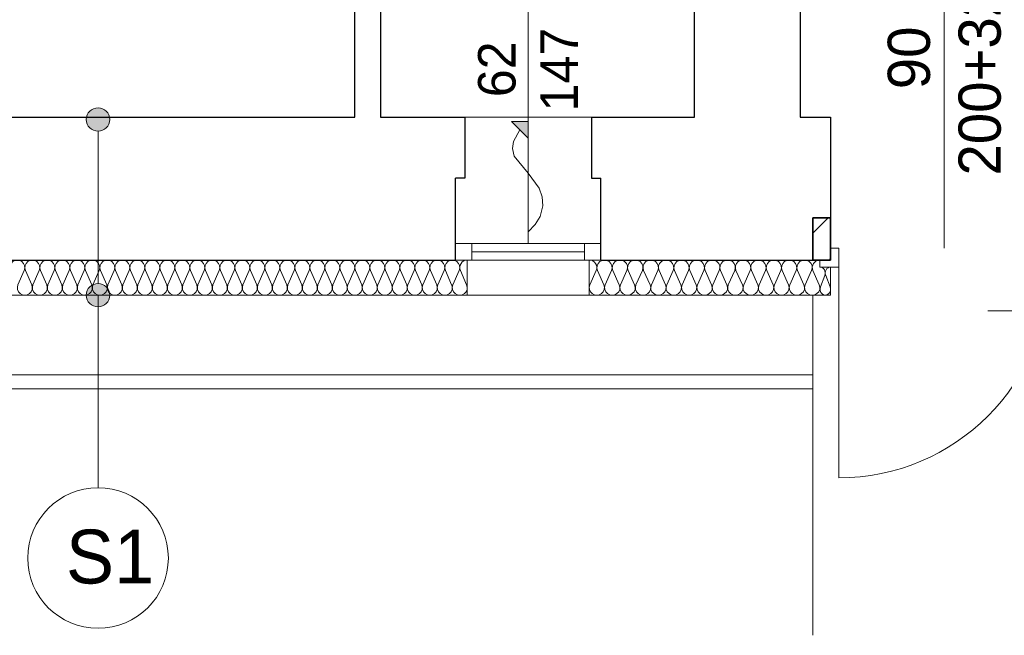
# Model space of a CAD drawing. Extents: x -515158 to -464725, y 20769 to 114053.
# Tile 23 of 69: x -484818 to -480617, y 31255 to 33884. Entities that reach past the tile are written whole.
import ezdxf

# ---------------------------------------------------------------- set-up
doc = ezdxf.new("R2010")
doc.units = 0
doc.header["$MEASUREMENT"] = 0
for name, color, linetype, lineweight in [('#podkład', 252, 'Continuous', 9), ('A-Okna_Nr_Pióra__9', 252, 'Continuous', 9), ('Arch drzwi_Nr_Pióra__10', 252, 'Continuous', 18), ('Arch ocieplenie_Nr_Pióra__9', 252, 'Continuous', 9), ('Arch opisy_Nr_Pióra__1', 252, 'Continuous', 25), ('Arch opisy_Nr_Pióra__21', 252, 'Continuous', 9), ('Arch opisy_Nr_Pióra__9', 252, 'Continuous', 9), ('Arch stropy_Nr_Pióra__21', 252, 'Continuous', 9), ('Arch teren_Nr_Pióra__5', 252, 'Continuous', 13), ('Arch wykończenie_Nr_Pióra__3', 252, 'Continuous', 18), ('Arch zmurowania_Nr_Pióra__21', 252, 'Continuous', 9), ('Arch zmurowania_Nr_Pióra__27', 252, 'Continuous', 35), ('INWENT OPISY_Nr_Pióra__9', 252, 'Continuous', 9), ('INWENT RZĘDNE_Nr_Pióra__21', 252, 'Continuous', 9), ('INWENT. OKNA_Nr_Pióra__21', 252, 'Continuous', 9), ('INWENT. OKNA_Nr_Pióra__5', 252, 'Continuous', 13), ('INWENT.ŚCIANY_Nr_Pióra__1', 252, 'Continuous', 25), ('INWENT.ŚCIANY_Nr_Pióra__21', 252, 'Continuous', 9)]:
    doc.layers.add(name, color=color, linetype=linetype, lineweight=lineweight)
doc.styles.add('GENERATED_STYLE_6', font='txt')
doc.styles.add('GENERATED_STYLE_7', font='txt')

# ---------------------------------------------------------------- blocks, each defined once
blk = doc.blocks.new('parter')
at = {"layer": 'A-Okna_Nr_Pióra__9', "linetype": 'Continuous'}
blk.add_hatch(color=252, dxfattribs=at).paths.add_polyline_path([(-482648.3, 33448.5), (-482648.7, 33377.8), (-482719, 33448.9)], flags=0)
at = {"layer": 'Arch opisy_Nr_Pióra__21', "linetype": 'Continuous'}
for points in [[(-484434, 33457.6), (-484437.8, 33476.8), (-484448.6, 33493), (-484464.9, 33503.8), (-484484, 33507.6), (-484503.1, 33503.8), (-484519.3, 33493), (-484530.2, 33476.8), (-484534, 33457.6), (-484530.2, 33438.5), (-484519.3, 33422.3), (-484503.1, 33411.4), (-484484, 33407.6), (-484464.9, 33411.4), (-484448.6, 33422.3), (-484437.8, 33438.5)], [(-484434, 32707.6), (-484437.8, 32726.8), (-484448.6, 32743), (-484464.9, 32753.8), (-484484, 32757.6), (-484503.1, 32753.8), (-484519.3, 32743), (-484530.2, 32726.8), (-484534, 32707.6), (-484530.2, 32688.5), (-484519.3, 32672.3), (-484503.1, 32661.4), (-484484, 32657.6), (-484464.9, 32661.4), (-484448.6, 32672.3), (-484437.8, 32688.5)]]:
    blk.add_hatch(color=252, dxfattribs=at).paths.add_polyline_path(points, flags=0)
at = {"layer": 'Arch zmurowania_Nr_Pióra__21', "linetype": 'Continuous'}
h = blk.add_hatch(dxfattribs=at)
h.set_pattern_fill('Common_Brick', color=252, style=0, pattern_type=2)
h.set_pattern_definition([(45, (0, 0), (-91.923878, 91.923878), [])])
h.paths.add_polyline_path([(-481358.3, 33037.6), (-481433.3, 33037.6), (-481433.3, 32857.6), (-481358.3, 32857.6)], flags=0)
at = {"layer": 'A-Okna_Nr_Pióra__9', "color": 252, "linetype": 'Continuous'}
for p, q in [((-482648.7, 33377.8), (-482719, 33448.9)), ((-482648.3, 33448.5), (-482719, 33448.9)), ((-482648.3, 33448.5), (-482648.7, 33377.8))]:
    blk.add_line(p, q, dxfattribs=at)
at = {"layer": 'A-Okna_Nr_Pióra__9', "color": 252, "linetype": 'Continuous', "flags": 128}
blk.add_lwpolyline([(-482648.3, 32977.9), (-482619.2, 33009.1), (-482597.9, 33044.1), (-482585.7, 33088.8), (-482588.2, 33127.5), (-482601.2, 33164), (-482648.3, 33228.5), (-482707.9, 33301.8), (-482715, 33333.8), (-482711, 33363.7), (-482683.9, 33413.3)], dxfattribs=at)
at = {"layer": 'Arch drzwi_Nr_Pióra__10', "color": 252, "linetype": 'Continuous'}
for p, q in [((-481323.3, 32907.6), (-481358.3, 32907.6)), ((-481323.3, 32827.6), (-481323.3, 32907.6)), ((-481403.3, 32827.6), (-481403.3, 32857.6)), ((-481403.3, 32827.6), (-481323.3, 32827.6)), ((-481323.3, 32827.6), (-481323.3, 31927.6))]:
    blk.add_line(p, q, dxfattribs=at)
blk.add_arc((-481323.3, 32827.6), 900, 270, 0, dxfattribs=at)
at = {"layer": 'Arch ocieplenie_Nr_Pióra__9', "color": 252, "linetype": 'Continuous'}
for p, q in [((-484825.6, 32752.3), (-484799, 32812.9)), ((-484793.6, 32812.9), (-484767, 32752.3)), ((-484761.6, 32752.3), (-484735, 32812.9)), ((-484729.6, 32812.9), (-484703, 32752.3)), ((-484697.6, 32752.3), (-484671, 32812.9)), ((-484665.6, 32812.9), (-484639, 32752.3)), ((-484633.6, 32752.3), (-484607, 32812.9)), ((-484601.6, 32812.9), (-484575, 32752.3)), ((-484569.6, 32752.3), (-484543, 32812.9)), ((-484537.6, 32812.9), (-484511, 32752.3)), ((-484505.6, 32752.3), (-484479, 32812.9)), ((-484473.6, 32812.9), (-484447, 32752.3)), ((-484441.6, 32752.3), (-484415, 32812.9)), ((-484409.6, 32812.9), (-484383, 32752.3)), ((-484377.6, 32752.3), (-484351, 32812.9)), ((-484345.6, 32812.9), (-484319, 32752.3)), ((-484313.6, 32752.3), (-484287, 32812.9)), ((-484281.6, 32812.9), (-484255, 32752.3)), ((-484249.6, 32752.3), (-484223, 32812.9)), ((-484217.6, 32812.9), (-484191, 32752.3)), ((-484185.6, 32752.3), (-484159, 32812.9)), ((-484153.6, 32812.9), (-484127, 32752.3)), ((-484121.6, 32752.3), (-484095, 32812.9)), ((-484089.6, 32812.9), (-484063, 32752.3)), ((-484057.6, 32752.3), (-484031, 32812.9)), ((-484025.6, 32812.9), (-483999, 32752.3)), ((-483993.6, 32752.3), (-483967, 32812.9)), ((-483961.6, 32812.9), (-483935, 32752.3)), ((-483929.6, 32752.3), (-483903, 32812.9)), ((-483897.6, 32812.9), (-483871, 32752.3)), ((-483865.6, 32752.3), (-483839, 32812.9)), ((-483833.6, 32812.9), (-483807, 32752.3)), ((-483801.6, 32752.3), (-483775, 32812.9)), ((-483769.6, 32812.9), (-483743, 32752.3)), ((-483737.6, 32752.3), (-483711, 32812.9)), ((-483705.6, 32812.9), (-483679, 32752.3)), ((-483673.6, 32752.3), (-483647, 32812.9)), ((-483641.6, 32812.9), (-483615, 32752.3)), ((-483609.6, 32752.3), (-483583, 32812.9)), ((-483577.6, 32812.9), (-483551, 32752.3)), ((-483545.6, 32752.3), (-483519, 32812.9)), ((-483513.6, 32812.9), (-483487, 32752.3)), ((-483481.6, 32752.3), (-483455, 32812.9)), ((-483449.6, 32812.9), (-483423, 32752.3)), ((-483417.6, 32752.3), (-483391, 32812.9)), ((-483385.6, 32812.9), (-483359, 32752.3)), ((-483353.6, 32752.3), (-483327, 32812.9)), ((-483321.6, 32812.9), (-483295, 32752.3)), ((-483289.6, 32752.3), (-483263, 32812.9)), ((-483257.6, 32812.9), (-483231, 32752.3)), ((-483225.6, 32752.3), (-483199, 32812.9)), ((-483193.6, 32812.9), (-483167, 32752.3)), ((-483161.6, 32752.3), (-483135, 32812.9)), ((-483129.6, 32812.9), (-483103, 32752.3)), ((-483097.6, 32752.3), (-483071, 32812.9)), ((-483065.6, 32812.9), (-483039, 32752.3)), ((-483033.6, 32752.3), (-483007, 32812.9)), ((-483001.6, 32812.9), (-482975, 32752.3)), ((-482969.6, 32752.3), (-482943, 32812.9)), ((-482937.6, 32812.9), (-482911, 32752.3)), ((-482385.6, 32752.3), (-482358.3, 32812.9)), ((-482352.7, 32812.9), (-482325.4, 32752.3)), ((-482319.9, 32752.3), (-482292.6, 32812.9)), ((-482287.1, 32812.9), (-482259.8, 32752.3)), ((-482254.2, 32752.3), (-482226.9, 32812.9)), ((-482221.4, 32812.9), (-482194.1, 32752.3)), ((-482188.6, 32752.3), (-482161.3, 32812.9)), ((-482155.7, 32812.9), (-482128.4, 32752.3)), ((-482122.9, 32752.3), (-482095.6, 32812.9)), ((-482090.1, 32812.9), (-482062.8, 32752.3)), ((-482057.2, 32752.3), (-482029.9, 32812.9)), ((-482024.4, 32812.9), (-481997.1, 32752.3)), ((-481991.6, 32752.3), (-481964.3, 32812.9)), ((-481958.7, 32812.9), (-481931.4, 32752.3)), ((-481925.9, 32752.3), (-481898.6, 32812.9)), ((-481893.1, 32812.9), (-481865.8, 32752.3)), ((-481860.2, 32752.3), (-481832.9, 32812.9)), ((-481827.4, 32812.9), (-481800.1, 32752.3)), ((-481794.6, 32752.3), (-481767.3, 32812.9)), ((-481761.7, 32812.9), (-481734.4, 32752.3)), ((-481728.9, 32752.3), (-481701.6, 32812.9)), ((-481696.1, 32812.9), (-481668.8, 32752.3)), ((-481663.2, 32752.3), (-481635.9, 32812.9)), ((-481630.4, 32812.9), (-481603.1, 32752.3)), ((-481597.6, 32752.3), (-481570.3, 32812.9)), ((-481564.7, 32812.9), (-481537.4, 32752.3)), ((-481531.9, 32752.3), (-481504.6, 32812.9)), ((-481499.1, 32812.9), (-481471.8, 32752.3)), ((-481466.2, 32752.3), (-481438.9, 32812.9)), ((-481433.4, 32812.9), (-481406.1, 32752.3)), ((-481401.4, 32743.4), (-481382.7, 32791.9)), ((-481378.9, 32791.9), (-481360.2, 32743.4))]:
    blk.add_line(p, q, dxfattribs=at)
for centre, major_axis, ratio, start_param, end_param in [((-484828.3, 32825.7), (32, 0), 0.996929, 5.870392, 9.837571), ((-484764.3, 32825.7), (32, 0), 0.996929, 5.870392, 9.837571), ((-484700.3, 32825.7), (32, 0), 0.996929, 5.870392, 9.837571), ((-484636.3, 32825.7), (32, 0), 0.996929, 5.870392, 9.837571), ((-484572.3, 32825.7), (32, 0), 0.996929, 5.870392, 9.837571), ((-484508.3, 32825.7), (32, 0), 0.996929, 5.870392, 9.837571), ((-484444.3, 32825.7), (32, 0), 0.996929, 5.870392, 9.837571), ((-484380.3, 32825.7), (32, 0), 0.996929, 5.870392, 9.837571), ((-484316.3, 32825.7), (32, 0), 0.996929, 5.870392, 9.837571), ((-484252.3, 32825.7), (32, 0), 0.996929, 5.870392, 9.837571), ((-484188.3, 32825.7), (32, 0), 0.996929, 5.870392, 9.837571), ((-484124.3, 32825.7), (32, 0), 0.996929, 5.870392, 9.837571), ((-484060.3, 32825.7), (32, 0), 0.996929, 5.870392, 9.837571), ((-483996.3, 32825.7), (32, 0), 0.996929, 5.870392, 9.837571), ((-483932.3, 32825.7), (32, 0), 0.996929, 5.870392, 9.837571), ((-483868.3, 32825.7), (32, 0), 0.996929, 5.870392, 9.837571), ((-483804.3, 32825.7), (32, 0), 0.996929, 5.870392, 9.837571), ((-483740.3, 32825.7), (32, 0), 0.996929, 5.870392, 9.837571), ((-483676.3, 32825.7), (32, 0), 0.996929, 5.870392, 9.837571), ((-483612.3, 32825.7), (32, 0), 0.996929, 5.870392, 9.837571), ((-483548.3, 32825.7), (32, 0), 0.996929, 5.870392, 9.837571), ((-483484.3, 32825.7), (32, 0), 0.996929, 5.870392, 9.837571), ((-483420.3, 32825.7), (32, 0), 0.996929, 5.870392, 9.837571), ((-483356.3, 32825.7), (32, 0), 0.996929, 5.870392, 9.837571), ((-483292.3, 32825.7), (32, 0), 0.996929, 5.870392, 9.837571), ((-483228.3, 32825.7), (32, 0), 0.996929, 5.870392, 9.837571), ((-483164.3, 32825.7), (32, 0), 0.996929, 5.870392, 9.837571), ((-483100.3, 32825.7), (32, 0), 0.996929, 5.870392, 9.837571), ((-483036.3, 32825.7), (32, 0), 0.996929, 5.870392, 9.837571), ((-482972.3, 32825.7), (32, 0), 0.996929, 5.870392, 9.837571), ((-482908.3, 32825.7), (32, 0), 0.996929, 1.570796, 3.554385), ((-482388.3, 32825.7), (32.8, 0), 0.971626, 5.870392, 7.853982), ((-482322.7, 32825.7), (32.8, 0), 0.971626, 5.870392, 9.837571), ((-482257, 32825.7), (32.8, 0), 0.971626, 5.870392, 9.837571), ((-482191.3, 32825.7), (32.8, 0), 0.971626, 5.870392, 9.837571), ((-482125.7, 32825.7), (32.8, 0), 0.971626, 5.870392, 9.837571), ((-482060, 32825.7), (32.8, 0), 0.971626, 5.870392, 9.837571), ((-481994.3, 32825.7), (32.8, 0), 0.971626, 5.870392, 9.837571), ((-481928.7, 32825.7), (32.8, 0), 0.971626, 5.870392, 9.837571), ((-481863, 32825.7), (32.8, 0), 0.971626, 5.870392, 9.837571), ((-481797.3, 32825.7), (32.8, 0), 0.971626, 5.870392, 9.837571), ((-481731.7, 32825.7), (32.8, 0), 0.971626, 5.870392, 9.837571), ((-481666, 32825.7), (32.8, 0), 0.971626, 5.870392, 9.837571), ((-481600.3, 32825.7), (32.8, 0), 0.971626, 5.870392, 9.837571), ((-481534.7, 32825.7), (32.8, 0), 0.971626, 5.870392, 9.837571), ((-481469, 32825.7), (32.8, 0), 0.971626, 5.870392, 9.837571), ((-481403.3, 32825.7), (32.8, 0), 0.971626, 1.570796, 3.554385), ((-481403.3, 32802.1), (0, 25.5), 0.881607, 4.299596, 6.283185), ((-481358.3, 32802.1), (0, 25.5), 0.881607, 0, 1.983589), ((-484796.3, 32739.5), (32, 0), 0.996929, 2.728799, 6.695979), ((-484732.3, 32739.5), (32, 0), 0.996929, 2.728799, 6.695979), ((-484668.3, 32739.5), (32, 0), 0.996929, 2.728799, 6.695979), ((-484604.3, 32739.5), (32, 0), 0.996929, 2.728799, 6.695979), ((-484540.3, 32739.5), (32, 0), 0.996929, 2.728799, 6.695979), ((-484476.3, 32739.5), (32, 0), 0.996929, 2.728799, 6.695979), ((-484412.3, 32739.5), (32, 0), 0.996929, 2.728799, 6.695979), ((-484348.3, 32739.5), (32, 0), 0.996929, 2.728799, 6.695979), ((-484284.3, 32739.5), (32, 0), 0.996929, 2.728799, 6.695979), ((-484220.3, 32739.5), (32, 0), 0.996929, 2.728799, 6.695979), ((-484156.3, 32739.5), (32, 0), 0.996929, 2.728799, 6.695979), ((-484092.3, 32739.5), (32, 0), 0.996929, 2.728799, 6.695979), ((-484028.3, 32739.5), (32, 0), 0.996929, 2.728799, 6.695979), ((-483964.3, 32739.5), (32, 0), 0.996929, 2.728799, 6.695979), ((-483900.3, 32739.5), (32, 0), 0.996929, 2.728799, 6.695979), ((-483836.3, 32739.5), (32, 0), 0.996929, 2.728799, 6.695979), ((-483772.3, 32739.5), (32, 0), 0.996929, 2.728799, 6.695979), ((-483708.3, 32739.5), (32, 0), 0.996929, 2.728799, 6.695979), ((-483644.3, 32739.5), (32, 0), 0.996929, 2.728799, 6.695979), ((-483580.3, 32739.5), (32, 0), 0.996929, 2.728799, 6.695979), ((-483516.3, 32739.5), (32, 0), 0.996929, 2.728799, 6.695979), ((-483452.3, 32739.5), (32, 0), 0.996929, 2.728799, 6.695979), ((-483388.3, 32739.5), (32, 0), 0.996929, 2.728799, 6.695979), ((-483324.3, 32739.5), (32, 0), 0.996929, 2.728799, 6.695979), ((-483260.3, 32739.5), (32, 0), 0.996929, 2.728799, 6.695979), ((-483196.3, 32739.5), (32, 0), 0.996929, 2.728799, 6.695979), ((-483132.3, 32739.5), (32, 0), 0.996929, 2.728799, 6.695979), ((-483068.3, 32739.5), (32, 0), 0.996929, 2.728799, 6.695979), ((-483004.3, 32739.5), (32, 0), 0.996929, 2.728799, 6.695979), ((-482940.3, 32739.5), (32, 0), 0.996929, 2.728799, 6.695979), ((-482355.5, 32739.5), (32.8, 0), 0.971626, 2.728799, 6.695979), ((-482289.8, 32739.5), (32.8, 0), 0.971626, 2.728799, 6.695979), ((-482224.2, 32739.5), (32.8, 0), 0.971626, 2.728799, 6.695979), ((-482158.5, 32739.5), (32.8, 0), 0.971626, 2.728799, 6.695979), ((-482092.8, 32739.5), (32.8, 0), 0.971626, 2.728799, 6.695979), ((-482027.2, 32739.5), (32.8, 0), 0.971626, 2.728799, 6.695979), ((-481961.5, 32739.5), (32.8, 0), 0.971626, 2.728799, 6.695979), ((-481895.8, 32739.5), (32.8, 0), 0.971626, 2.728799, 6.695979), ((-481830.2, 32739.5), (32.8, 0), 0.971626, 2.728799, 6.695979), ((-481764.5, 32739.5), (32.8, 0), 0.971626, 2.728799, 6.695979), ((-481698.8, 32739.5), (32.8, 0), 0.971626, 2.728799, 6.695979), ((-481633.2, 32739.5), (32.8, 0), 0.971626, 2.728799, 6.695979), ((-481567.5, 32739.5), (32.8, 0), 0.971626, 2.728799, 6.695979), ((-481501.8, 32739.5), (32.8, 0), 0.971626, 2.728799, 6.695979), ((-481436.2, 32739.5), (32.8, 0), 0.971626, 2.728799, 6.695979), ((-481380.8, 32733.2), (0, 25.5), 0.881607, 1.158003, 5.125183)]:
    blk.add_ellipse(centre, major_axis=major_axis, ratio=ratio, start_param=start_param, end_param=end_param, dxfattribs=at)
at = {"layer": 'Arch opisy_Nr_Pióra__21', "color": 252, "linetype": 'Continuous'}
for p, q in [((-484484, 33407.6), (-484484, 32757.6)), ((-484484, 32707.6), (-484484, 31885))]:
    blk.add_line(p, q, dxfattribs=at)
for centre, radius in [((-484484, 33457.6), 50), ((-484484, 32707.6), 50), ((-484484, 31585), 300)]:
    blk.add_circle(centre, radius, dxfattribs=at)
at = {"layer": 'Arch opisy_Nr_Pióra__9', "color": 252, "linetype": 'Continuous'}
blk.add_line((-480873.3, 34067.6), (-480873.3, 32907.6), dxfattribs=at)
at = {"layer": 'Arch stropy_Nr_Pióra__21', "color": 252, "linetype": 'Continuous'}
blk.add_line((-481433.3, 32707.6), (-481433.3, 31255.1), dxfattribs=at)
at = {"layer": 'Arch teren_Nr_Pióra__5', "color": 252, "linetype": 'Continuous'}
for p, q in [((-481433.3, 32367.6), (-489038.3, 32367.6)), ((-481433.3, 32307.6), (-489098.3, 32307.6))]:
    blk.add_line(p, q, dxfattribs=at)
at = {"layer": 'Arch wykończenie_Nr_Pióra__3', "color": 252, "linetype": 'Continuous'}
for p, q in [((-482908.3, 32707.6), (-482908.3, 32857.6)), ((-482388.3, 32707.6), (-482388.3, 32857.6)), ((-481358.3, 32707.6), (-481358.3, 32827.6)), ((-485468.3, 32707.6), (-482908.3, 32707.6)), ((-481358.3, 32707.6), (-482388.3, 32707.6))]:
    blk.add_line(p, q, dxfattribs=at)
at = {"layer": 'Arch zmurowania_Nr_Pióra__27', "color": 252, "linetype": 'Continuous'}
for p, q in [((-481433.3, 33037.6), (-481433.3, 32857.6)), ((-481358.3, 33037.6), (-481433.3, 33037.6)), ((-481358.3, 32857.6), (-481358.3, 33037.6)), ((-481433.3, 32857.6), (-481358.3, 32857.6))]:
    blk.add_line(p, q, dxfattribs=at)
at = {"layer": 'INWENT RZĘDNE_Nr_Pióra__21', "color": 252, "linetype": 'Continuous'}
blk.add_line((-480686.5, 32641), (-480286.5, 32641), dxfattribs=at)
at = {"layer": 'INWENT. OKNA_Nr_Pióra__5', "color": 252, "linetype": 'Continuous'}
for p, q in [((-482648.3, 32927.6), (-482648.3, 33957.6)), ((-482338.3, 32927.6), (-482958.3, 32927.6)), ((-482888.3, 32857.6), (-482888.3, 32927.6)), ((-482408.3, 32857.6), (-482408.3, 32927.6)), ((-482338.3, 32857.6), (-482958.3, 32857.6)), ((-482888.3, 32892.6), (-482408.3, 32892.6))]:
    blk.add_line(p, q, dxfattribs=at)
at = {"layer": 'INWENT.ŚCIANY_Nr_Pióra__1', "color": 252, "linetype": 'Continuous'}
for p, q in [((-483388.3, 33467.6), (-483388.3, 36497.6)), ((-483278.3, 35987.6), (-483278.3, 33467.6)), ((-481938.3, 33467.6), (-481938.3, 34897.6)), ((-481488.3, 34897.6), (-481488.3, 33467.6)), ((-485418.3, 33467.6), (-483388.3, 33467.6)), ((-483278.3, 33467.6), (-482918.3, 33467.6)), ((-482918.3, 33467.6), (-482918.3, 33207.6)), ((-482378.3, 33467.6), (-481938.3, 33467.6)), ((-482378.3, 33467.6), (-482378.3, 33207.6)), ((-481488.3, 33467.6), (-481358.3, 33467.6)), ((-481358.3, 33467.6), (-481358.3, 33037.6)), ((-482918.3, 33207.6), (-482958.3, 33207.6)), ((-482958.3, 32857.6), (-482958.3, 33207.6)), ((-482378.3, 33207.6), (-482338.3, 33207.6)), ((-482338.3, 32857.6), (-482338.3, 33207.6)), ((-481433.3, 33037.6), (-481358.3, 33037.6)), ((-481433.3, 32857.6), (-481433.3, 33037.6)), ((-485418.3, 32857.6), (-482958.3, 32857.6)), ((-482338.3, 32857.6), (-481433.3, 32857.6))]:
    blk.add_line(p, q, dxfattribs=at)
at = {"layer": 'INWENT.ŚCIANY_Nr_Pióra__21', "color": 252, "linetype": 'Continuous'}
for p, q in [((-482918.3, 33467.6), (-482378.3, 33467.6)), ((-482908.3, 32707.6), (-482388.3, 32707.6))]:
    blk.add_line(p, q, dxfattribs=at)
at = {"layer": 'Arch opisy_Nr_Pióra__1', "color": 252, "linetype": 'Continuous', "style": 'GENERATED_STYLE_7'}
blk.add_text('S1', height=230, dxfattribs=at).set_placement((-484620.9, 31476.4))
at = {"layer": 'INWENT OPISY_Nr_Pióra__9', "color": 252, "linetype": 'Continuous', "style": 'GENERATED_STYLE_6'}
for s, p in [('200+32', (-480632, 33218.3)), ('90', (-480934.1, 33586.9))]:
    blk.add_text(s, height=180, rotation=90, dxfattribs=at).set_placement(p)
at = {"layer": 'INWENT. OKNA_Nr_Pióra__21', "color": 252, "linetype": 'Continuous', "style": 'GENERATED_STYLE_7'}
for s, p in [('147', (-482436.6, 33492.2)), ('62', (-482702.5, 33553.1))]:
    blk.add_text(s, height=160, rotation=90, dxfattribs=at).set_placement(p)

msp = doc.modelspace()

# ---------------------------------------------------------------- block references
at = {"layer": '#podkład'}
msp.add_blockref('parter', (0, 0), dxfattribs=at)

doc.saveas('drawing.dxf')
